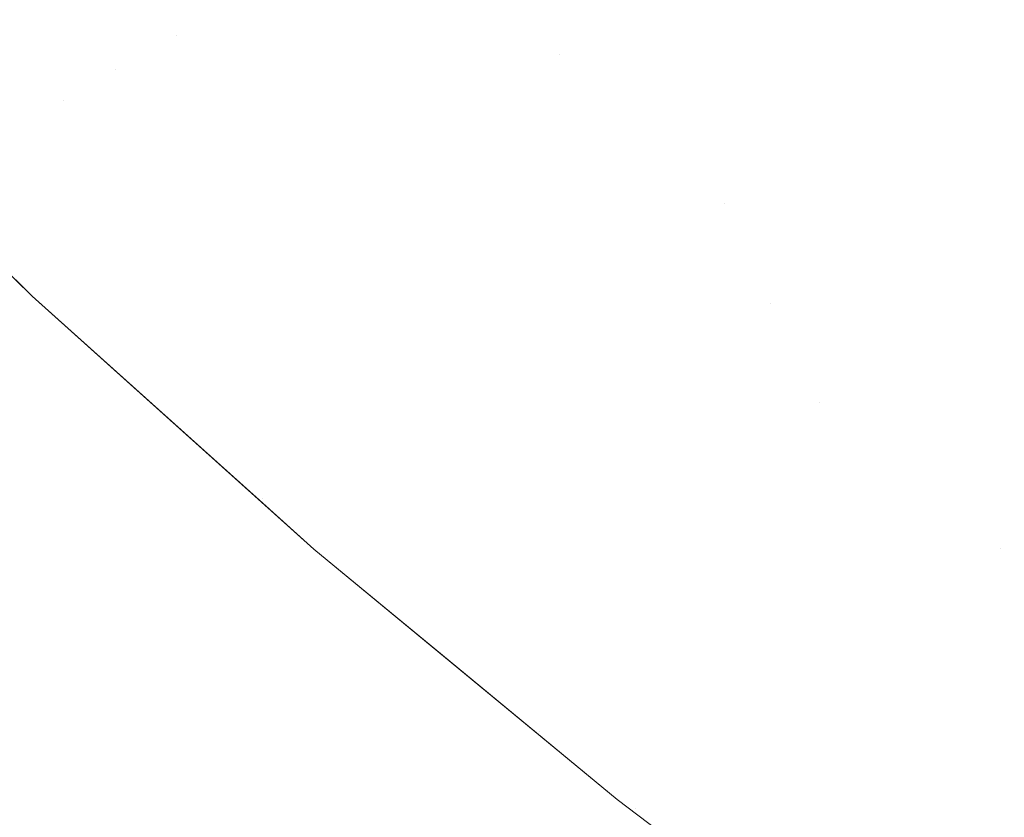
# Model space of a CAD drawing. Header units: centimetres. Extents: x -35.1 to 36.2, y 4.2 to 6.
# Tile 3 of 256: x -35.06318 to -35.05085, y 4.23118 to 4.24116. Entities that reach past the tile are written whole.
import ezdxf

# ---------------------------------------------------------------- set-up
doc = ezdxf.new("R2010")
doc.units = ezdxf.units.CM
doc.header["$LTSCALE"] = 2.54
doc.layers.add('Lucido design-1', color=7, linetype='Continuous')

# ---------------------------------------------------------------- blocks, each defined once
blk = doc.blocks.new('Gruppo-4-1')
at = {"color": 7, "linetype": 'Continuous', "lineweight": 9}
for points, invisible_edges in [([(-35.05794, 4.241345, -2313.054122), (-35.058439, 4.24105, -2313.052675), (-35.060394, 4.242949, -2313.052675), (-35.059885, 4.243234, -2313.054122)], 15), ([(-35.055124, 4.243008, -2312.383155), (-35.056312, 4.242306, -2312.385944), (-35.054312, 4.240463, -2312.385944), (-35.053148, 4.241187, -2312.383155)], 15), ([(-35.055124, 4.243008, -2313.061185), (-35.053148, 4.241187, -2313.061185), (-35.054312, 4.240463, -2313.058396), (-35.056312, 4.242306, -2313.058396)], 15), ([(-35.06088, 4.242676, -2313.051217), (-35.060394, 4.242949, -2313.052675), (-35.058439, 4.24105, -2313.052675), (-35.058916, 4.240768, -2313.051217)], 15), ([(-35.050589, 4.24278, -2312.377736), (-35.051906, 4.24196, -2312.380418), (-35.049871, 4.24018, -2312.380418), (-35.048582, 4.241024, -2312.377736)], 15), ([(-35.049871, 4.24018, -2313.063922), (-35.051906, 4.24196, -2313.063922), (-35.050589, 4.24278, -2313.066604), (-35.048582, 4.241024, -2313.066604)], 15), ([(-35.058916, 4.240768, -2313.051217), (-35.059371, 4.2405, -2313.04975), (-35.061344, 4.242416, -2313.04975), (-35.06088, 4.242676, -2313.051217)], 15), ([(-35.059427, 4.241998, -2312.391665), (-35.058439, 4.24105, -2312.391665), (-35.057418, 4.241653, -2312.388781), (-35.058397, 4.242591, -2312.388781)], 15), ([(-35.061218, 4.240967, -2312.397555), (-35.060369, 4.241456, -2312.39459), (-35.061344, 4.242416, -2312.39459), (-35.061785, 4.242169, -2312.396068)], 15), ([(-35.061785, 4.242169, -2313.048272), (-35.061344, 4.242416, -2313.04975), (-35.059371, 4.2405, -2313.04975), (-35.059803, 4.240245, -2313.048272)], 15), ([(-35.056312, 4.242306, -2312.385944), (-35.057418, 4.241653, -2312.388781), (-35.056418, 4.240719, -2312.388781)], 11), ([(-35.056876, 4.241973, -2313.056983), (-35.056312, 4.242306, -2313.058396), (-35.054312, 4.240463, -2313.058396), (-35.055396, 4.239789, -2313.055559)], 15), ([(-35.056418, 4.240719, -2312.388781), (-35.055396, 4.239789, -2312.388781), (-35.054312, 4.240463, -2312.385944), (-35.056312, 4.242306, -2312.385944)], 15), ([(-35.061785, 4.242169, -2312.396068), (-35.062202, 4.241935, -2312.397555), (-35.061218, 4.240967, -2312.397555)], 11), ([(-35.059803, 4.240245, -2313.048272), (-35.060212, 4.240003, -2313.046785), (-35.062202, 4.241935, -2313.046785), (-35.061785, 4.242169, -2313.048272)], 15), ([(-35.060369, 4.241456, -2312.39459), (-35.059371, 4.2405, -2312.39459), (-35.058439, 4.24105, -2312.391665), (-35.059427, 4.241998, -2312.391665)], 15), ([(-35.061974, 4.240532, -2312.400554), (-35.061218, 4.240967, -2312.397555), (-35.062202, 4.241935, -2312.397555), (-35.062595, 4.241714, -2312.39905)], 15), ([(-35.062595, 4.241714, -2313.04529), (-35.062202, 4.241935, -2313.046785), (-35.060212, 4.240003, -2313.046785), (-35.060598, 4.239775, -2313.04529)], 15), ([(-35.055396, 4.239789, -2313.055559), (-35.057418, 4.241653, -2313.055559), (-35.056876, 4.241973, -2313.056983)], 11), ([(-35.051086, 4.239383, -2312.383155), (-35.049871, 4.24018, -2312.380418), (-35.051906, 4.24196, -2312.380418), (-35.053148, 4.241187, -2312.383155)], 15), ([(-35.051086, 4.239383, -2313.061185), (-35.053148, 4.241187, -2313.061185), (-35.051906, 4.24196, -2313.063922), (-35.049871, 4.24018, -2313.063922)], 15), ([(-35.062595, 4.241714, -2312.39905), (-35.062965, 4.241507, -2312.400554), (-35.061974, 4.240532, -2312.400554)], 11), ([(-35.060598, 4.239775, -2313.04529), (-35.06096, 4.239561, -2313.043786), (-35.062965, 4.241507, -2313.043786), (-35.062595, 4.241714, -2313.04529)], 15), ([(-35.056418, 4.240719, -2312.388781), (-35.057418, 4.241653, -2312.388781), (-35.058439, 4.24105, -2312.391665), (-35.057428, 4.240106, -2312.391665)], 15), ([(-35.05794, 4.241345, -2313.054122), (-35.057418, 4.241653, -2313.055559), (-35.055396, 4.239789, -2313.055559), (-35.055906, 4.239471, -2313.054122)], 15), ([(-35.062633, 4.240153, -2312.403583), (-35.061974, 4.240532, -2312.400554), (-35.062965, 4.241507, -2312.400554), (-35.06331, 4.241314, -2312.402065)], 15), ([(-35.06331, 4.241314, -2313.042275), (-35.062965, 4.241507, -2313.043786), (-35.06096, 4.239561, -2313.043786), (-35.061299, 4.239361, -2313.042275)], 15), ([(-35.061218, 4.240967, -2312.397555), (-35.060212, 4.240003, -2312.397555), (-35.059371, 4.2405, -2312.39459), (-35.060369, 4.241456, -2312.39459)], 15), ([(-35.06331, 4.241314, -2312.402065), (-35.06363, 4.241134, -2312.403583), (-35.062633, 4.240153, -2312.403583)], 11), ([(-35.061299, 4.239361, -2313.042275), (-35.061613, 4.239176, -2313.040757), (-35.06363, 4.241134, -2313.040757), (-35.06331, 4.241314, -2313.042275)], 15), ([(-35.055906, 4.239471, -2313.054122), (-35.056396, 4.239167, -2313.052675), (-35.058439, 4.24105, -2313.052675), (-35.05794, 4.241345, -2313.054122)], 15), ([(-35.063194, 4.23983, -2312.40664), (-35.062633, 4.240153, -2312.403583), (-35.06363, 4.241134, -2312.403583), (-35.063926, 4.240968, -2312.405108)], 15), ([(-35.063926, 4.240968, -2313.039231), (-35.06363, 4.241134, -2313.040757), (-35.061613, 4.239176, -2313.040757), (-35.061903, 4.239004, -2313.039231)], 15), ([(-35.053148, 4.241187, -2312.383155), (-35.054312, 4.240463, -2312.385944), (-35.052225, 4.238636, -2312.385944), (-35.051086, 4.239383, -2312.383155)], 15), ([(-35.052225, 4.238636, -2313.058396), (-35.054312, 4.240463, -2313.058396), (-35.053148, 4.241187, -2313.061185), (-35.051086, 4.239383, -2313.061185)], 15), ([(-35.057428, 4.240106, -2312.391665), (-35.058439, 4.24105, -2312.391665), (-35.059371, 4.2405, -2312.39459), (-35.058351, 4.239547, -2312.39459)], 15), ([(-35.058916, 4.240768, -2313.051217), (-35.058439, 4.24105, -2313.052675), (-35.056396, 4.239167, -2313.052675), (-35.056863, 4.238876, -2313.051217)], 15), ([(-35.061903, 4.239004, -2313.039231), (-35.062168, 4.238848, -2313.0377), (-35.064196, 4.240817, -2313.0377), (-35.063926, 4.240968, -2313.039231)], 15), ([(-35.061974, 4.240532, -2312.400554), (-35.06096, 4.239561, -2312.400554), (-35.060212, 4.240003, -2312.397555), (-35.061218, 4.240967, -2312.397555)], 15), ([(-35.064442, 4.240679, -2313.036163), (-35.064196, 4.240817, -2313.0377), (-35.062168, 4.238848, -2313.0377), (-35.062409, 4.238705, -2313.036163)], 15), ([(-35.056863, 4.238876, -2313.051217), (-35.057309, 4.238599, -2313.04975), (-35.059371, 4.2405, -2313.04975), (-35.058916, 4.240768, -2313.051217)], 15), ([(-35.062409, 4.238705, -2313.036163), (-35.062625, 4.238578, -2313.034621), (-35.064662, 4.240556, -2313.034621), (-35.064442, 4.240679, -2313.036163)], 15), ([(-35.057428, 4.240106, -2312.391665), (-35.056396, 4.239167, -2312.391665), (-35.055396, 4.239789, -2312.388781), (-35.056418, 4.240719, -2312.388781)], 15), ([(-35.064857, 4.240446, -2313.033075), (-35.064662, 4.240556, -2313.034621), (-35.062625, 4.238578, -2313.034621), (-35.062816, 4.238465, -2313.033075)], 15), ([(-35.062633, 4.240153, -2312.403583), (-35.061613, 4.239176, -2312.403583), (-35.06096, 4.239561, -2312.400554), (-35.061974, 4.240532, -2312.400554)], 15), ([(-35.062816, 4.238465, -2313.033075), (-35.062982, 4.238367, -2313.031524), (-35.065025, 4.240352, -2313.031524), (-35.064857, 4.240446, -2313.033075)], 15), ([(-35.058351, 4.239547, -2312.39459), (-35.059371, 4.2405, -2312.39459), (-35.060212, 4.240003, -2312.397555), (-35.059184, 4.239042, -2312.397555)], 15), ([(-35.059803, 4.240245, -2313.048272), (-35.059371, 4.2405, -2313.04975), (-35.057309, 4.238599, -2313.04975), (-35.057732, 4.238335, -2313.048272)], 15), ([(-35.054312, 4.240463, -2312.385944), (-35.055396, 4.239789, -2312.388781), (-35.054351, 4.238863, -2312.388781)], 11), ([(-35.053285, 4.237941, -2313.055559), (-35.055396, 4.239789, -2313.055559), (-35.054312, 4.240463, -2313.058396), (-35.052225, 4.238636, -2313.058396)], 15), ([(-35.054351, 4.238863, -2312.388781), (-35.053285, 4.237941, -2312.388781), (-35.052225, 4.238636, -2312.385944), (-35.054312, 4.240463, -2312.385944)], 15), ([(-35.063122, 4.238284, -2313.029971), (-35.063237, 4.238216, -2313.028414), (-35.065286, 4.240206, -2313.028414), (-35.065169, 4.240271, -2313.029971)], 15), ([(-35.065169, 4.240271, -2313.029971), (-35.065025, 4.240352, -2313.031524), (-35.062982, 4.238367, -2313.031524), (-35.063122, 4.238284, -2313.029971)], 15), ([(-35.063194, 4.23983, -2312.40664), (-35.062168, 4.238848, -2312.40664), (-35.061613, 4.239176, -2312.403583), (-35.062633, 4.240153, -2312.403583)], 15), ([(-35.057732, 4.238335, -2313.048272), (-35.058133, 4.238086, -2313.046785), (-35.060212, 4.240003, -2313.046785), (-35.059803, 4.240245, -2313.048272)], 15), ([(-35.048937, 4.237598, -2312.383155), (-35.04775, 4.238418, -2312.380418), (-35.049871, 4.24018, -2312.380418), (-35.051086, 4.239383, -2312.383155)], 15), ([(-35.049871, 4.24018, -2313.063922), (-35.04775, 4.238418, -2313.063922), (-35.048937, 4.237598, -2313.061185), (-35.051086, 4.239383, -2313.061185)], 15), ([(-35.063435, 4.238103, -2312.42217), (-35.064464, 4.239107, -2312.42217), (-35.065483, 4.240101, -2313.02217), (-35.063022, 4.2377, -2313.02217)], 10), ([(-35.063429, 4.238103, -2313.023732), (-35.063022, 4.2377, -2313.02217), (-35.065483, 4.240101, -2313.02217), (-35.065482, 4.240096, -2313.023732)], 13), ([(-35.058351, 4.239547, -2312.39459), (-35.057309, 4.238599, -2312.39459), (-35.056396, 4.239167, -2312.391665), (-35.057428, 4.240106, -2312.391665)], 15), ([(-35.059184, 4.239042, -2312.397555), (-35.060212, 4.240003, -2312.397555), (-35.06096, 4.239561, -2312.400554), (-35.059924, 4.238593, -2312.400554)], 15), ([(-35.060598, 4.239775, -2313.04529), (-35.060212, 4.240003, -2313.046785), (-35.058133, 4.238086, -2313.046785), (-35.058511, 4.237851, -2313.04529)], 15), ([(-35.063655, 4.239565, -2312.409719), (-35.062625, 4.238578, -2312.409719), (-35.062168, 4.238848, -2312.40664), (-35.063194, 4.23983, -2312.40664)], 15), ([(-35.058511, 4.237851, -2313.04529), (-35.058865, 4.23763, -2313.043786), (-35.06096, 4.239561, -2313.043786), (-35.060598, 4.239775, -2313.04529)], 15), ([(-35.054351, 4.238863, -2312.388781), (-35.055396, 4.239789, -2312.388781), (-35.056396, 4.239167, -2312.391665), (-35.05534, 4.238231, -2312.391665)], 15), ([(-35.055906, 4.239471, -2313.054122), (-35.055396, 4.239789, -2313.055559), (-35.053285, 4.237941, -2313.055559), (-35.053784, 4.237614, -2313.054122)], 15), ([(-35.064015, 4.239358, -2312.412816), (-35.062982, 4.238367, -2312.412816), (-35.062625, 4.238578, -2312.409719), (-35.063655, 4.239565, -2312.409719)], 15), ([(-35.059924, 4.238593, -2312.400554), (-35.06096, 4.239561, -2312.400554), (-35.061613, 4.239176, -2312.403583), (-35.06057, 4.238202, -2312.403583)], 15), ([(-35.061299, 4.239361, -2313.042275), (-35.06096, 4.239561, -2313.043786), (-35.058865, 4.23763, -2313.043786), (-35.059197, 4.237424, -2313.042275)], 15), ([(-35.059184, 4.239042, -2312.397555), (-35.058133, 4.238086, -2312.397555), (-35.057309, 4.238599, -2312.39459), (-35.058351, 4.239547, -2312.39459)], 15), ([(-35.053784, 4.237614, -2313.054122), (-35.054263, 4.2373, -2313.052675), (-35.056396, 4.239167, -2313.052675), (-35.055906, 4.239471, -2313.054122)], 15), ([(-35.064273, 4.239209, -2312.415926), (-35.063237, 4.238216, -2312.415926), (-35.062982, 4.238367, -2312.412816), (-35.064015, 4.239358, -2312.412816)], 15), ([(-35.059197, 4.237424, -2313.042275), (-35.059505, 4.237232, -2313.040757), (-35.061613, 4.239176, -2313.040757), (-35.061299, 4.239361, -2313.042275)], 15), ([(-35.051086, 4.239383, -2312.383155), (-35.052225, 4.238636, -2312.385944), (-35.05005, 4.23683, -2312.385944), (-35.048937, 4.237598, -2312.383155)], 15), ([(-35.051086, 4.239383, -2313.061185), (-35.048937, 4.237598, -2313.061185), (-35.05005, 4.23683, -2313.058396), (-35.052225, 4.238636, -2313.058396)], 15), ([(-35.06057, 4.238202, -2312.403583), (-35.061613, 4.239176, -2312.403583), (-35.062168, 4.238848, -2312.40664), (-35.06112, 4.237869, -2312.40664)], 15), ([(-35.061903, 4.239004, -2313.039231), (-35.061613, 4.239176, -2313.040757), (-35.059505, 4.237232, -2313.040757), (-35.059789, 4.237055, -2313.039231)], 15), ([(-35.05534, 4.238231, -2312.391665), (-35.056396, 4.239167, -2312.391665), (-35.057309, 4.238599, -2312.39459), (-35.056244, 4.237654, -2312.39459)], 15), ([(-35.056863, 4.238876, -2313.051217), (-35.056396, 4.239167, -2313.052675), (-35.054263, 4.2373, -2313.052675), (-35.05472, 4.237001, -2313.051217)], 15), ([(-35.059924, 4.238593, -2312.400554), (-35.058865, 4.23763, -2312.400554), (-35.058133, 4.238086, -2312.397555), (-35.059184, 4.239042, -2312.397555)], 15), ([(-35.059789, 4.237055, -2313.039231), (-35.060049, 4.236894, -2313.0377), (-35.062168, 4.238848, -2313.0377), (-35.061903, 4.239004, -2313.039231)], 15), ([(-35.06112, 4.237869, -2312.40664), (-35.062168, 4.238848, -2312.40664), (-35.062625, 4.238578, -2312.409719), (-35.061572, 4.237594, -2312.409719)], 15), ([(-35.062409, 4.238705, -2313.036163), (-35.062168, 4.238848, -2313.0377), (-35.060049, 4.236894, -2313.0377), (-35.060285, 4.236747, -2313.036163)], 15), ([(-35.05472, 4.237001, -2313.051217), (-35.055156, 4.236715, -2313.04975), (-35.057309, 4.238599, -2313.04975), (-35.056863, 4.238876, -2313.051217)], 15), ([(-35.05534, 4.238231, -2312.391665), (-35.054263, 4.2373, -2312.391665), (-35.053285, 4.237941, -2312.388781), (-35.054351, 4.238863, -2312.388781)], 15), ([(-35.060285, 4.236747, -2313.036163), (-35.060496, 4.236615, -2313.034621), (-35.062625, 4.238578, -2313.034621), (-35.062409, 4.238705, -2313.036163)], 15), ([(-35.061572, 4.237594, -2312.409719), (-35.062625, 4.238578, -2312.409719), (-35.062982, 4.238367, -2312.412816), (-35.061925, 4.237381, -2312.412816)], 15), ([(-35.062816, 4.238465, -2313.033075), (-35.062625, 4.238578, -2313.034621), (-35.060496, 4.236615, -2313.034621), (-35.060683, 4.236499, -2313.033075)], 15), ([(-35.06057, 4.238202, -2312.403583), (-35.059505, 4.237232, -2312.403583), (-35.058865, 4.23763, -2312.400554), (-35.059924, 4.238593, -2312.400554)], 15), ([(-35.056244, 4.237654, -2312.39459), (-35.057309, 4.238599, -2312.39459), (-35.058133, 4.238086, -2312.397555), (-35.057059, 4.237134, -2312.397555)], 15), ([(-35.057732, 4.238335, -2313.048272), (-35.057309, 4.238599, -2313.04975), (-35.055156, 4.236715, -2313.04975), (-35.05557, 4.236444, -2313.048272)], 15), ([(-35.051085, 4.236115, -2312.388781), (-35.05005, 4.23683, -2312.385944), (-35.052225, 4.238636, -2312.385944), (-35.053285, 4.237941, -2312.388781)], 15), ([(-35.052225, 4.238636, -2313.058396), (-35.05005, 4.23683, -2313.058396), (-35.051085, 4.236115, -2313.055559), (-35.053285, 4.237941, -2313.055559)], 15), ([(-35.060683, 4.236499, -2313.033075), (-35.060845, 4.236398, -2313.031524), (-35.062982, 4.238367, -2313.031524), (-35.062816, 4.238465, -2313.033075)], 15), ([(-35.061925, 4.237381, -2312.412816), (-35.062982, 4.238367, -2312.412816), (-35.063237, 4.238216, -2312.415926), (-35.062178, 4.237227, -2312.415926)], 15), ([(-35.060983, 4.236312, -2313.029971), (-35.061096, 4.236242, -2313.028414), (-35.063237, 4.238216, -2313.028414), (-35.063122, 4.238284, -2313.029971)], 15), ([(-35.063122, 4.238284, -2313.029971), (-35.062982, 4.238367, -2313.031524), (-35.060845, 4.236398, -2313.031524), (-35.060983, 4.236312, -2313.029971)], 15), ([(-35.05557, 4.236444, -2313.048272), (-35.055962, 4.236187, -2313.046785), (-35.058133, 4.238086, -2313.046785), (-35.057732, 4.238335, -2313.048272)], 15), ([(-35.062178, 4.237227, -2312.415926), (-35.063237, 4.238216, -2312.415926), (-35.063391, 4.238126, -2312.419046), (-35.06233, 4.237135, -2312.419046)], 15), ([(-35.061183, 4.236188, -2313.026855), (-35.061246, 4.236149, -2313.025294), (-35.063391, 4.238126, -2313.025294), (-35.063327, 4.238163, -2313.026855)], 15), ([(-35.063327, 4.238163, -2313.026855), (-35.063237, 4.238216, -2313.028414), (-35.061096, 4.236242, -2313.028414), (-35.061183, 4.236188, -2313.026855)], 15), ([(-35.06112, 4.237869, -2312.40664), (-35.060049, 4.236894, -2312.40664), (-35.059505, 4.237232, -2312.403583), (-35.06057, 4.238202, -2312.403583)], 15), ([(-35.056244, 4.237654, -2312.39459), (-35.055156, 4.236715, -2312.39459), (-35.054263, 4.2373, -2312.391665), (-35.05534, 4.238231, -2312.391665)], 15), ([(-35.06233, 4.237135, -2312.419046), (-35.063391, 4.238126, -2312.419046), (-35.063435, 4.238103, -2312.42217), (-35.063022, 4.2377, -2312.42217)], 11), ([(-35.063022, 4.2377, -2313.02217), (-35.063022, 4.2377, -2312.42217), (-35.063435, 4.238103, -2312.42217)], 9), ([(-35.063429, 4.238103, -2313.023732), (-35.063391, 4.238126, -2313.025294), (-35.061246, 4.236149, -2313.025294), (-35.061284, 4.236125, -2313.023732)], 15), ([(-35.061284, 4.236125, -2313.023732), (-35.063022, 4.2377, -2313.02217), (-35.063429, 4.238103, -2313.023732)], 11), ([(-35.057059, 4.237134, -2312.397555), (-35.058133, 4.238086, -2312.397555), (-35.058865, 4.23763, -2312.400554), (-35.057784, 4.236671, -2312.400554)], 15), ([(-35.058511, 4.237851, -2313.04529), (-35.058133, 4.238086, -2313.046785), (-35.055962, 4.236187, -2313.046785), (-35.056332, 4.235944, -2313.04529)], 15), ([(-35.053285, 4.237941, -2312.388781), (-35.054263, 4.2373, -2312.391665), (-35.053163, 4.236375, -2312.391665)], 11), ([(-35.053784, 4.237614, -2313.054122), (-35.053285, 4.237941, -2313.055559), (-35.051085, 4.236115, -2313.055559), (-35.05204, 4.235455, -2313.052675)], 15), ([(-35.053163, 4.236375, -2312.391665), (-35.05204, 4.235455, -2312.391665), (-35.051085, 4.236115, -2312.388781), (-35.053285, 4.237941, -2312.388781)], 15), ([(-35.061572, 4.237594, -2312.409719), (-35.060496, 4.236615, -2312.409719), (-35.060049, 4.236894, -2312.40664), (-35.06112, 4.237869, -2312.40664)], 15), ([(-35.056332, 4.235944, -2313.04529), (-35.056679, 4.235717, -2313.043786), (-35.058865, 4.23763, -2313.043786), (-35.058511, 4.237851, -2313.04529)], 15), ([(-35.063022, 4.2377, -2312.42217), (-35.06128, 4.236136, -2312.42217), (-35.061246, 4.236149, -2312.419046), (-35.06233, 4.237135, -2312.419046)], 14), ([(-35.060178, 4.235147, -2312.42217), (-35.06128, 4.236136, -2312.42217), (-35.063022, 4.2377, -2313.02217), (-35.059494, 4.234533, -2313.02217)], 10), ([(-35.06128, 4.236136, -2312.42217), (-35.063022, 4.2377, -2312.42217), (-35.063022, 4.2377, -2313.02217)], 10), ([(-35.059494, 4.234533, -2313.02217), (-35.063022, 4.2377, -2313.02217), (-35.061284, 4.236125, -2313.023732)], 10), ([(-35.061925, 4.237381, -2312.412816), (-35.060845, 4.236398, -2312.412816), (-35.060496, 4.236615, -2312.409719), (-35.061572, 4.237594, -2312.409719)], 15), ([(-35.057784, 4.236671, -2312.400554), (-35.058865, 4.23763, -2312.400554), (-35.059505, 4.237232, -2312.403583), (-35.058416, 4.236267, -2312.403583)], 15), ([(-35.059197, 4.237424, -2313.042275), (-35.058865, 4.23763, -2313.043786), (-35.056679, 4.235717, -2313.043786), (-35.057003, 4.235504, -2313.042275)], 15), ([(-35.057059, 4.237134, -2312.397555), (-35.055962, 4.236187, -2312.397555), (-35.055156, 4.236715, -2312.39459), (-35.056244, 4.237654, -2312.39459)], 15), ([(-35.05204, 4.235455, -2313.052675), (-35.054263, 4.2373, -2313.052675), (-35.053784, 4.237614, -2313.054122)], 11), ([(-35.057003, 4.235504, -2313.042275), (-35.057304, 4.235307, -2313.040757), (-35.059505, 4.237232, -2313.040757), (-35.059197, 4.237424, -2313.042275)], 15), ([(-35.062178, 4.237227, -2312.415926), (-35.061096, 4.236242, -2312.415926), (-35.060845, 4.236398, -2312.412816), (-35.061925, 4.237381, -2312.412816)], 15), ([(-35.053163, 4.236375, -2312.391665), (-35.054263, 4.2373, -2312.391665), (-35.055156, 4.236715, -2312.39459), (-35.054046, 4.235781, -2312.39459)], 15), ([(-35.05472, 4.237001, -2313.051217), (-35.054263, 4.2373, -2313.052675), (-35.05204, 4.235455, -2313.052675), (-35.052487, 4.235146, -2313.051217)], 15), ([(-35.06233, 4.237135, -2312.419046), (-35.061246, 4.236149, -2312.419046), (-35.061096, 4.236242, -2312.415926), (-35.062178, 4.237227, -2312.415926)], 15), ([(-35.058416, 4.236267, -2312.403583), (-35.059505, 4.237232, -2312.403583), (-35.060049, 4.236894, -2312.40664), (-35.058954, 4.235923, -2312.40664)], 15), ([(-35.059789, 4.237055, -2313.039231), (-35.059505, 4.237232, -2313.040757), (-35.057304, 4.235307, -2313.040757), (-35.057582, 4.235125, -2313.039231)], 15), ([(-35.057582, 4.235125, -2313.039231), (-35.057836, 4.234958, -2313.0377), (-35.060049, 4.236894, -2313.0377), (-35.059789, 4.237055, -2313.039231)], 15), ([(-35.057784, 4.236671, -2312.400554), (-35.056679, 4.235717, -2312.400554), (-35.055962, 4.236187, -2312.397555), (-35.057059, 4.237134, -2312.397555)], 15), ([(-35.052487, 4.235146, -2313.051217), (-35.052913, 4.234852, -2313.04975), (-35.055156, 4.236715, -2313.04975), (-35.05472, 4.237001, -2313.051217)], 15), ([(-35.058954, 4.235923, -2312.40664), (-35.060049, 4.236894, -2312.40664), (-35.060496, 4.236615, -2312.409719), (-35.059397, 4.235641, -2312.409719)], 15), ([(-35.060285, 4.236747, -2313.036163), (-35.060049, 4.236894, -2313.0377), (-35.057836, 4.234958, -2313.0377), (-35.058067, 4.234807, -2313.036163)], 15), ([(-35.048795, 4.234311, -2312.388781), (-35.047786, 4.235046, -2312.385944), (-35.05005, 4.23683, -2312.385944), (-35.051085, 4.236115, -2312.388781)], 15), ([(-35.048795, 4.234311, -2313.055559), (-35.051085, 4.236115, -2313.055559), (-35.05005, 4.23683, -2313.058396), (-35.047786, 4.235046, -2313.058396)], 15), ([(-35.058067, 4.234807, -2313.036163), (-35.058274, 4.234671, -2313.034621), (-35.060496, 4.236615, -2313.034621), (-35.060285, 4.236747, -2313.036163)], 15), ([(-35.054046, 4.235781, -2312.39459), (-35.055156, 4.236715, -2312.39459), (-35.055962, 4.236187, -2312.397555), (-35.054842, 4.235245, -2312.397555)], 15), ([(-35.05557, 4.236444, -2313.048272), (-35.055156, 4.236715, -2313.04975), (-35.052913, 4.234852, -2313.04975), (-35.053317, 4.234573, -2313.048272)], 15), ([(-35.059397, 4.235641, -2312.409719), (-35.060496, 4.236615, -2312.409719), (-35.060845, 4.236398, -2312.412816), (-35.059742, 4.23542, -2312.412816)], 15), ([(-35.060683, 4.236499, -2313.033075), (-35.060496, 4.236615, -2313.034621), (-35.058274, 4.234671, -2313.034621), (-35.058457, 4.234551, -2313.033075)], 15), ([(-35.058416, 4.236267, -2312.403583), (-35.057304, 4.235307, -2312.403583), (-35.056679, 4.235717, -2312.400554), (-35.057784, 4.236671, -2312.400554)], 15), ([(-35.058457, 4.234551, -2313.033075), (-35.058616, 4.234447, -2313.031524), (-35.060845, 4.236398, -2313.031524), (-35.060683, 4.236499, -2313.033075)], 15), ([(-35.053317, 4.234573, -2313.048272), (-35.0537, 4.234308, -2313.046785), (-35.055962, 4.236187, -2313.046785), (-35.05557, 4.236444, -2313.048272)], 15), ([(-35.059742, 4.23542, -2312.412816), (-35.060845, 4.236398, -2312.412816), (-35.061096, 4.236242, -2312.415926), (-35.05999, 4.235262, -2312.415926)], 15), ([(-35.05875, 4.234359, -2313.029971), (-35.058861, 4.234287, -2313.028414), (-35.061096, 4.236242, -2313.028414), (-35.060983, 4.236312, -2313.029971)], 15), ([(-35.060983, 4.236312, -2313.029971), (-35.060845, 4.236398, -2313.031524), (-35.058616, 4.234447, -2313.031524), (-35.05875, 4.234359, -2313.029971)], 15), ([(-35.054046, 4.235781, -2312.39459), (-35.052913, 4.234852, -2312.39459), (-35.05204, 4.235455, -2312.391665), (-35.053163, 4.236375, -2312.391665)], 15), ([(-35.05999, 4.235262, -2312.415926), (-35.061096, 4.236242, -2312.415926), (-35.061246, 4.236149, -2312.419046), (-35.060139, 4.235167, -2312.419046)], 15), ([(-35.061183, 4.236188, -2313.026855), (-35.061096, 4.236242, -2313.028414), (-35.058861, 4.234287, -2313.028414), (-35.058946, 4.23423, -2313.026855)], 15), ([(-35.058954, 4.235923, -2312.40664), (-35.057836, 4.234958, -2312.40664), (-35.057304, 4.235307, -2312.403583), (-35.058416, 4.236267, -2312.403583)], 15), ([(-35.061284, 4.236125, -2313.023732), (-35.061246, 4.236149, -2313.025294), (-35.059008, 4.23419, -2313.025294), (-35.059045, 4.234166, -2313.023732)], 15), ([(-35.061284, 4.236125, -2313.023732), (-35.059045, 4.234166, -2313.023732), (-35.059494, 4.234533, -2313.02217)], 11), ([(-35.060139, 4.235167, -2312.419046), (-35.061246, 4.236149, -2312.419046), (-35.06128, 4.236136, -2312.42217), (-35.060178, 4.235147, -2312.42217)], 11), ([(-35.058946, 4.23423, -2313.026855), (-35.059008, 4.23419, -2313.025294), (-35.061246, 4.236149, -2313.025294), (-35.061183, 4.236188, -2313.026855)], 15), ([(-35.054842, 4.235245, -2312.397555), (-35.055962, 4.236187, -2312.397555), (-35.056679, 4.235717, -2312.400554), (-35.055551, 4.234768, -2312.400554)], 15), ([(-35.056332, 4.235944, -2313.04529), (-35.055962, 4.236187, -2313.046785), (-35.0537, 4.234308, -2313.046785), (-35.054061, 4.234059, -2313.04529)], 15), ([(-35.051085, 4.236115, -2312.388781), (-35.05204, 4.235455, -2312.391665), (-35.050895, 4.23454, -2312.391665)], 11), ([(-35.049727, 4.233632, -2313.052675), (-35.05204, 4.235455, -2313.052675), (-35.051085, 4.236115, -2313.055559), (-35.048795, 4.234311, -2313.055559)], 15), ([(-35.050895, 4.23454, -2312.391665), (-35.049727, 4.233632, -2312.391665), (-35.048795, 4.234311, -2312.388781), (-35.051085, 4.236115, -2312.388781)], 15), ([(-35.054061, 4.234059, -2313.04529), (-35.0544, 4.233824, -2313.043786), (-35.056679, 4.235717, -2313.043786), (-35.056332, 4.235944, -2313.04529)], 15), ([(-35.059397, 4.235641, -2312.409719), (-35.058274, 4.234671, -2312.409719), (-35.057836, 4.234958, -2312.40664), (-35.058954, 4.235923, -2312.40664)], 15), ([(-35.055551, 4.234768, -2312.400554), (-35.056679, 4.235717, -2312.400554), (-35.057304, 4.235307, -2312.403583), (-35.056169, 4.234352, -2312.403583)], 15), ([(-35.057003, 4.235504, -2313.042275), (-35.056679, 4.235717, -2313.043786), (-35.0544, 4.233824, -2313.043786), (-35.054717, 4.233606, -2313.042275)], 15), ([(-35.054842, 4.235245, -2312.397555), (-35.0537, 4.234308, -2312.397555), (-35.052913, 4.234852, -2312.39459), (-35.054046, 4.235781, -2312.39459)], 15), ([(-35.059742, 4.23542, -2312.412816), (-35.058616, 4.234447, -2312.412816), (-35.058274, 4.234671, -2312.409719), (-35.059397, 4.235641, -2312.409719)], 15), ([(-35.054717, 4.233606, -2313.042275), (-35.055011, 4.233402, -2313.040757), (-35.057304, 4.235307, -2313.040757), (-35.057003, 4.235504, -2313.042275)], 15), ([(-35.050895, 4.23454, -2312.391665), (-35.05204, 4.235455, -2312.391665), (-35.052913, 4.234852, -2312.39459), (-35.051757, 4.233929, -2312.39459)], 15), ([(-35.052487, 4.235146, -2313.051217), (-35.05204, 4.235455, -2313.052675), (-35.049727, 4.233632, -2313.052675), (-35.050163, 4.233315, -2313.051217)], 15), ([(-35.05999, 4.235262, -2312.415926), (-35.058861, 4.234287, -2312.415926), (-35.058616, 4.234447, -2312.412816), (-35.059742, 4.23542, -2312.412816)], 15), ([(-35.060139, 4.235167, -2312.419046), (-35.059008, 4.23419, -2312.419046), (-35.058861, 4.234287, -2312.415926), (-35.05999, 4.235262, -2312.415926)], 15), ([(-35.056169, 4.234352, -2312.403583), (-35.057304, 4.235307, -2312.403583), (-35.057836, 4.234958, -2312.40664), (-35.056695, 4.233998, -2312.40664)], 15), ([(-35.057582, 4.235125, -2313.039231), (-35.057304, 4.235307, -2313.040757), (-35.055011, 4.233402, -2313.040757), (-35.055282, 4.233215, -2313.039231)], 15), ([(-35.055551, 4.234768, -2312.400554), (-35.0544, 4.233824, -2312.400554), (-35.0537, 4.234308, -2312.397555), (-35.054842, 4.235245, -2312.397555)], 15), ([(-35.060139, 4.235167, -2312.419046), (-35.060178, 4.235147, -2312.42217), (-35.059494, 4.234533, -2312.42217)], 9), ([(-35.059494, 4.234533, -2313.02217), (-35.059494, 4.234533, -2312.42217), (-35.060178, 4.235147, -2312.42217)], 9), ([(-35.059494, 4.234533, -2312.42217), (-35.059008, 4.23419, -2312.419046), (-35.060139, 4.235167, -2312.419046)], 11), ([(-35.055282, 4.233215, -2313.039231), (-35.055531, 4.233043, -2313.0377), (-35.057836, 4.234958, -2313.0377), (-35.057582, 4.235125, -2313.039231)], 15), ([(-35.050163, 4.233315, -2313.051217), (-35.050578, 4.233013, -2313.04975), (-35.052913, 4.234852, -2313.04975), (-35.052487, 4.235146, -2313.051217)], 15), ([(-35.056695, 4.233998, -2312.40664), (-35.057836, 4.234958, -2312.40664), (-35.058274, 4.234671, -2312.409719), (-35.057128, 4.233707, -2312.409719)], 15), ([(-35.058067, 4.234807, -2313.036163), (-35.057836, 4.234958, -2313.0377), (-35.055531, 4.233043, -2313.0377), (-35.055756, 4.232888, -2313.036163)], 15), ([(-35.051757, 4.233929, -2312.39459), (-35.052913, 4.234852, -2312.39459), (-35.0537, 4.234308, -2312.397555), (-35.052534, 4.233378, -2312.397555)], 15), ([(-35.053317, 4.234573, -2313.048272), (-35.052913, 4.234852, -2313.04975), (-35.050578, 4.233013, -2313.04975), (-35.050972, 4.232725, -2313.048272)], 15), ([(-35.055756, 4.232888, -2313.036163), (-35.055958, 4.232748, -2313.034621), (-35.058274, 4.234671, -2313.034621), (-35.058067, 4.234807, -2313.036163)], 15), ([(-35.056169, 4.234352, -2312.403583), (-35.055011, 4.233402, -2312.403583), (-35.0544, 4.233824, -2312.400554), (-35.055551, 4.234768, -2312.400554)], 15), ([(-35.057128, 4.233707, -2312.409719), (-35.058274, 4.234671, -2312.409719), (-35.058616, 4.234447, -2312.412816), (-35.057466, 4.233479, -2312.412816)], 15), ([(-35.058457, 4.234551, -2313.033075), (-35.058274, 4.234671, -2313.034621), (-35.055958, 4.232748, -2313.034621), (-35.056137, 4.232625, -2313.033075)], 15), ([(-35.057853, 4.233219, -2312.419046), (-35.059008, 4.23419, -2312.419046), (-35.059494, 4.234533, -2312.42217), (-35.057886, 4.233205, -2312.42217)], 11), ([(-35.059494, 4.234533, -2313.02217), (-35.055698, 4.2314, -2313.02217), (-35.055698, 4.2314, -2312.42217), (-35.05671, 4.232235, -2312.42217)], 10), ([(-35.05671, 4.232235, -2312.42217), (-35.057886, 4.233205, -2312.42217), (-35.059494, 4.234533, -2312.42217), (-35.059494, 4.234533, -2313.02217)], 12), ([(-35.056711, 4.232228, -2313.023732), (-35.055698, 4.2314, -2313.02217), (-35.059494, 4.234533, -2313.02217), (-35.059045, 4.234166, -2313.023732)], 13), ([(-35.056137, 4.232625, -2313.033075), (-35.056292, 4.232517, -2313.031524), (-35.058616, 4.234447, -2313.031524), (-35.058457, 4.234551, -2313.033075)], 15), ([(-35.050972, 4.232725, -2313.048272), (-35.051346, 4.232453, -2313.046785), (-35.0537, 4.234308, -2313.046785), (-35.053317, 4.234573, -2313.048272)], 15), ([(-35.051757, 4.233929, -2312.39459), (-35.050578, 4.233013, -2312.39459), (-35.049727, 4.233632, -2312.391665), (-35.050895, 4.23454, -2312.391665)], 15), ([(-35.057466, 4.233479, -2312.412816), (-35.058616, 4.234447, -2312.412816), (-35.058861, 4.234287, -2312.415926), (-35.057708, 4.233317, -2312.415926)], 15), ([(-35.056423, 4.232427, -2313.029971), (-35.056531, 4.232352, -2313.028414), (-35.058861, 4.234287, -2313.028414), (-35.05875, 4.234359, -2313.029971)], 15), ([(-35.05875, 4.234359, -2313.029971), (-35.058616, 4.234447, -2313.031524), (-35.056292, 4.232517, -2313.031524), (-35.056423, 4.232427, -2313.029971)], 15), ([(-35.056695, 4.233998, -2312.40664), (-35.055531, 4.233043, -2312.40664), (-35.055011, 4.233402, -2312.403583), (-35.056169, 4.234352, -2312.403583)], 15), ([(-35.057708, 4.233317, -2312.415926), (-35.058861, 4.234287, -2312.415926), (-35.059008, 4.23419, -2312.419046), (-35.057853, 4.233219, -2312.419046)], 15), ([(-35.056615, 4.232294, -2313.026855), (-35.056675, 4.232253, -2313.025294), (-35.059008, 4.23419, -2313.025294), (-35.058946, 4.23423, -2313.026855)], 15), ([(-35.058946, 4.23423, -2313.026855), (-35.058861, 4.234287, -2313.028414), (-35.056531, 4.232352, -2313.028414), (-35.056615, 4.232294, -2313.026855)], 15), ([(-35.052534, 4.233378, -2312.397555), (-35.0537, 4.234308, -2312.397555), (-35.0544, 4.233824, -2312.400554), (-35.053226, 4.232887, -2312.400554)], 15), ([(-35.054061, 4.234059, -2313.04529), (-35.0537, 4.234308, -2313.046785), (-35.051346, 4.232453, -2313.046785), (-35.051698, 4.232197, -2313.04529)], 15), ([(-35.059045, 4.234166, -2313.023732), (-35.059008, 4.23419, -2313.025294), (-35.056675, 4.232253, -2313.025294), (-35.056711, 4.232228, -2313.023732)], 15), ([(-35.057128, 4.233707, -2312.409719), (-35.055958, 4.232748, -2312.409719), (-35.055531, 4.233043, -2312.40664), (-35.056695, 4.233998, -2312.40664)], 15), ([(-35.051698, 4.232197, -2313.04529), (-35.052029, 4.231956, -2313.043786), (-35.0544, 4.233824, -2313.043786), (-35.054061, 4.234059, -2313.04529)], 15), ([(-35.052534, 4.233378, -2312.397555), (-35.051346, 4.232453, -2312.397555), (-35.050578, 4.233013, -2312.39459), (-35.051757, 4.233929, -2312.39459)], 15), ([(-35.053226, 4.232887, -2312.400554), (-35.0544, 4.233824, -2312.400554), (-35.055011, 4.233402, -2312.403583), (-35.053829, 4.232459, -2312.403583)], 15), ([(-35.054717, 4.233606, -2313.042275), (-35.0544, 4.233824, -2313.043786), (-35.052029, 4.231956, -2313.043786), (-35.052338, 4.231731, -2313.042275)], 15), ([(-35.057466, 4.233479, -2312.412816), (-35.056292, 4.232517, -2312.412816), (-35.055958, 4.232748, -2312.409719), (-35.057128, 4.233707, -2312.409719)], 15), ([(-35.052338, 4.231731, -2313.042275), (-35.052624, 4.231522, -2313.040757), (-35.055011, 4.233402, -2313.040757), (-35.054717, 4.233606, -2313.042275)], 15), ([(-35.057708, 4.233317, -2312.415926), (-35.056531, 4.232352, -2312.415926), (-35.056292, 4.232517, -2312.412816), (-35.057466, 4.233479, -2312.412816)], 15), ([(-35.053829, 4.232459, -2312.403583), (-35.055011, 4.233402, -2312.403583), (-35.055531, 4.233043, -2312.40664), (-35.054343, 4.232095, -2312.40664)], 15), ([(-35.055282, 4.233215, -2313.039231), (-35.055011, 4.233402, -2313.040757), (-35.052624, 4.231522, -2313.040757), (-35.052889, 4.231329, -2313.039231)], 15), ([(-35.053226, 4.232887, -2312.400554), (-35.052029, 4.231956, -2312.400554), (-35.051346, 4.232453, -2312.397555), (-35.052534, 4.233378, -2312.397555)], 15), ([(-35.057853, 4.233219, -2312.419046), (-35.056675, 4.232253, -2312.419046), (-35.056531, 4.232352, -2312.415926), (-35.057708, 4.233317, -2312.415926)], 15), ([(-35.057886, 4.233205, -2312.42217), (-35.05671, 4.232235, -2312.42217), (-35.056675, 4.232253, -2312.419046), (-35.057853, 4.233219, -2312.419046)], 14), ([(-35.052889, 4.231329, -2313.039231), (-35.053131, 4.231153, -2313.0377), (-35.055531, 4.233043, -2313.0377), (-35.055282, 4.233215, -2313.039231)], 15), ([(-35.054343, 4.232095, -2312.40664), (-35.055531, 4.233043, -2312.40664), (-35.055958, 4.232748, -2312.409719), (-35.054765, 4.231795, -2312.409719)], 15), ([(-35.055756, 4.232888, -2313.036163), (-35.055531, 4.233043, -2313.0377), (-35.053131, 4.231153, -2313.0377), (-35.053351, 4.230993, -2313.036163)], 15), ([(-35.049376, 4.232103, -2312.39459), (-35.050578, 4.233013, -2312.39459), (-35.051346, 4.232453, -2312.397555), (-35.050134, 4.231536, -2312.397555)], 15), ([(-35.050972, 4.232725, -2313.048272), (-35.050578, 4.233013, -2313.04975), (-35.048152, 4.2312, -2313.04975), (-35.048536, 4.230905, -2313.048272)], 15), ([(-35.053351, 4.230993, -2313.036163), (-35.053548, 4.230849, -2313.034621), (-35.055958, 4.232748, -2313.034621), (-35.055756, 4.232888, -2313.036163)], 15), ([(-35.053829, 4.232459, -2312.403583), (-35.052624, 4.231522, -2312.403583), (-35.052029, 4.231956, -2312.400554), (-35.053226, 4.232887, -2312.400554)], 15), ([(-35.054765, 4.231795, -2312.409719), (-35.055958, 4.232748, -2312.409719), (-35.056292, 4.232517, -2312.412816), (-35.055095, 4.231562, -2312.412816)], 15), ([(-35.056137, 4.232625, -2313.033075), (-35.055958, 4.232748, -2313.034621), (-35.053548, 4.230849, -2313.034621), (-35.053723, 4.230722, -2313.033075)], 15), ([(-35.053723, 4.230722, -2313.033075), (-35.053874, 4.230612, -2313.031524), (-35.056292, 4.232517, -2313.031524), (-35.056137, 4.232625, -2313.033075)], 15), ([(-35.048536, 4.230905, -2313.048272), (-35.048899, 4.230626, -2313.046785), (-35.051346, 4.232453, -2313.046785), (-35.050972, 4.232725, -2313.048272)], 15), ([(-35.055095, 4.231562, -2312.412816), (-35.056292, 4.232517, -2312.412816), (-35.056531, 4.232352, -2312.415926), (-35.055331, 4.231394, -2312.415926)], 15), ([(-35.056423, 4.232427, -2313.029971), (-35.056292, 4.232517, -2313.031524), (-35.053874, 4.230612, -2313.031524), (-35.054002, 4.230519, -2313.029971)], 15), ([(-35.054002, 4.230519, -2313.029971), (-35.054107, 4.230442, -2313.028414), (-35.056531, 4.232352, -2313.028414), (-35.056423, 4.232427, -2313.029971)], 15), ([(-35.054343, 4.232095, -2312.40664), (-35.053131, 4.231153, -2312.40664), (-35.052624, 4.231522, -2312.403583), (-35.053829, 4.232459, -2312.403583)], 15), ([(-35.050134, 4.231536, -2312.397555), (-35.051346, 4.232453, -2312.397555), (-35.052029, 4.231956, -2312.400554), (-35.050808, 4.231032, -2312.400554)], 15), ([(-35.051698, 4.232197, -2313.04529), (-35.051346, 4.232453, -2313.046785), (-35.048899, 4.230626, -2313.046785), (-35.049242, 4.230362, -2313.04529)], 15), ([(-35.056711, 4.232228, -2313.023732), (-35.056675, 4.232253, -2313.025294), (-35.054247, 4.23034, -2313.025294), (-35.054282, 4.230315, -2313.023732)], 15), ([(-35.056675, 4.232253, -2312.419046), (-35.05671, 4.232235, -2312.42217), (-35.055698, 4.2314, -2312.42217)], 9), ([(-35.055331, 4.231394, -2312.415926), (-35.056531, 4.232352, -2312.415926), (-35.056675, 4.232253, -2312.419046), (-35.055473, 4.231293, -2312.419046)], 15), ([(-35.054189, 4.230383, -2313.026855), (-35.054247, 4.23034, -2313.025294), (-35.056675, 4.232253, -2313.025294), (-35.056615, 4.232294, -2313.026855)], 15), ([(-35.055698, 4.2314, -2312.42217), (-35.055473, 4.231293, -2312.419046), (-35.056675, 4.232253, -2312.419046)], 11), ([(-35.056615, 4.232294, -2313.026855), (-35.056531, 4.232352, -2313.028414), (-35.054107, 4.230442, -2313.028414), (-35.054189, 4.230383, -2313.026855)], 15), ([(-35.054282, 4.230315, -2313.023732), (-35.055698, 4.2314, -2313.02217), (-35.056711, 4.232228, -2313.023732)], 11), ([(-35.049242, 4.230362, -2313.04529), (-35.049564, 4.230115, -2313.043786), (-35.052029, 4.231956, -2313.043786), (-35.051698, 4.232197, -2313.04529)], 15), ([(-35.054765, 4.231795, -2312.409719), (-35.053548, 4.230849, -2312.409719), (-35.053131, 4.231153, -2312.40664), (-35.054343, 4.232095, -2312.40664)], 15), ([(-35.050808, 4.231032, -2312.400554), (-35.052029, 4.231956, -2312.400554), (-35.052624, 4.231522, -2312.403583), (-35.051396, 4.230592, -2312.403583)], 15), ([(-35.052338, 4.231731, -2313.042275), (-35.052029, 4.231956, -2313.043786), (-35.049564, 4.230115, -2313.043786), (-35.049865, 4.229884, -2313.042275)], 15), ([(-35.055095, 4.231562, -2312.412816), (-35.053874, 4.230612, -2312.412816), (-35.053548, 4.230849, -2312.409719), (-35.054765, 4.231795, -2312.409719)], 15), ([(-35.049865, 4.229884, -2313.042275), (-35.050144, 4.229669, -2313.040757), (-35.052624, 4.231522, -2313.040757), (-35.052338, 4.231731, -2313.042275)], 15), ([(-35.055331, 4.231394, -2312.415926), (-35.054107, 4.230442, -2312.415926), (-35.053874, 4.230612, -2312.412816), (-35.055095, 4.231562, -2312.412816)], 15), ([(-35.051396, 4.230592, -2312.403583), (-35.052624, 4.231522, -2312.403583), (-35.053131, 4.231153, -2312.40664), (-35.051897, 4.230218, -2312.40664)], 15), ([(-35.052889, 4.231329, -2313.039231), (-35.052624, 4.231522, -2313.040757), (-35.050144, 4.229669, -2313.040757), (-35.050402, 4.229471, -2313.039231)], 15), ([(-35.055473, 4.231293, -2312.419046), (-35.055698, 4.2314, -2312.42217), (-35.054279, 4.230326, -2312.42217)], 9), ([(-35.053029, 4.229379, -2312.42217), (-35.054279, 4.230326, -2312.42217), (-35.055698, 4.2314, -2313.02217), (-35.051768, 4.228423, -2313.02217)], 10), ([(-35.054279, 4.230326, -2312.42217), (-35.055698, 4.2314, -2312.42217), (-35.055698, 4.2314, -2313.02217)], 10), ([(-35.051768, 4.228423, -2313.02217), (-35.055698, 4.2314, -2313.02217), (-35.054282, 4.230315, -2313.023732)], 10), ([(-35.055473, 4.231293, -2312.419046), (-35.054247, 4.23034, -2312.419046), (-35.054107, 4.230442, -2312.415926), (-35.055331, 4.231394, -2312.415926)], 15), ([(-35.054279, 4.230326, -2312.42217), (-35.054247, 4.23034, -2312.419046), (-35.055473, 4.231293, -2312.419046)], 11), ([(-35.050402, 4.229471, -2313.039231), (-35.050638, 4.22929, -2313.0377), (-35.053131, 4.231153, -2313.0377), (-35.052889, 4.231329, -2313.039231)], 15)]:
    blk.add_3dface(points, dxfattribs=dict(at, invisible_edges=invisible_edges))

msp = doc.modelspace()

# ---------------------------------------------------------------- block references
at = {"layer": 'Lucido design-1', "color": 7}
msp.add_blockref('Gruppo-4-1', (0, 0), dxfattribs=at)

doc.saveas('drawing.dxf')
